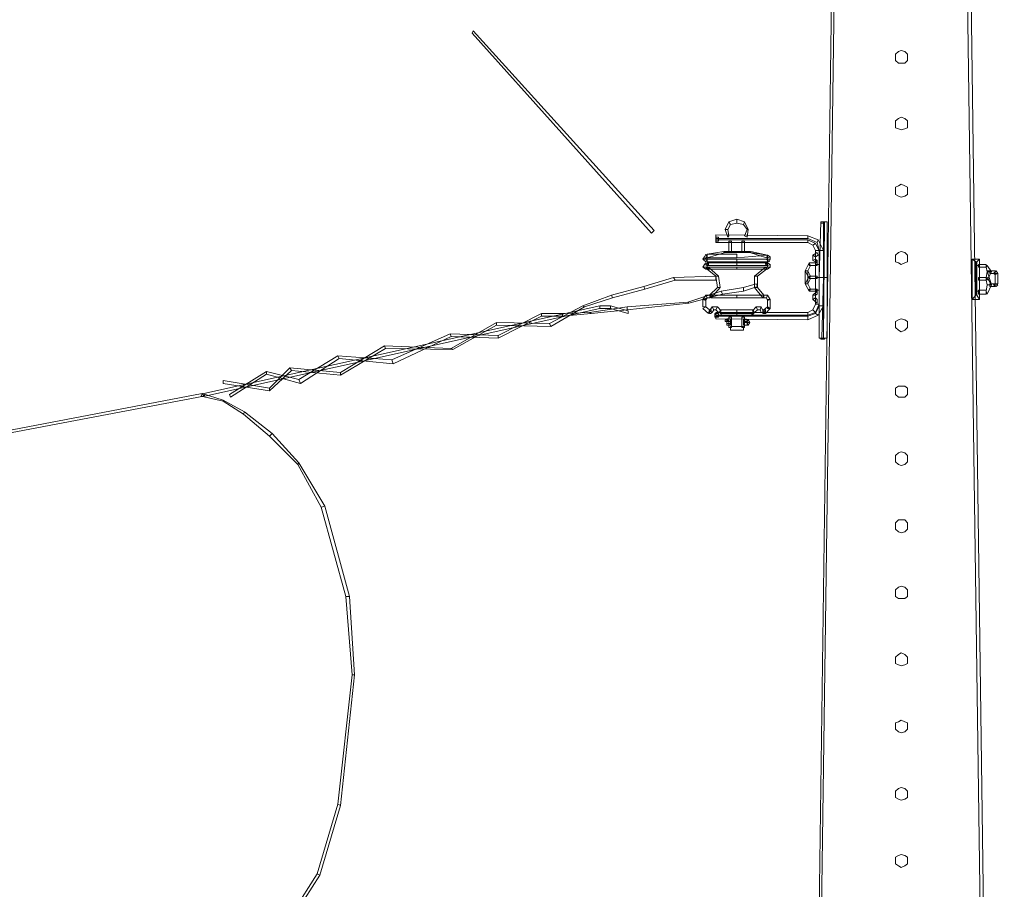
# Model space of a CAD drawing. Header units: metres. Extents: x -81 to 1042, y -541 to 334.
# Tile 47 of 130: x 321.34 to 322.81, y 138.05 to 139.35. Entities that reach past the tile are written whole.
import ezdxf

# ---------------------------------------------------------------- set-up
doc = ezdxf.new("R2010")
doc.units = ezdxf.units.M
doc.layers.add('LAYER 1', color=7, linetype='Continuous', lineweight=20)

msp = doc.modelspace()

# ---------------------------------------------------------------- linework, layer by layer
for p, q in [((322.4285, 138.9018), (322.4269, 138.9018)), ((322.402, 138.8937), (322.402, 138.8962))]:
    msp.add_line(p, q)
at = {"layer": 'LAYER 1', "color": 7}
for p, q in [((322.5635, 140.1495), (322.5313, 137.7754)), ((322.5346, 137.7754), (322.5675, 140.1495)), ((322.7451, 140.1495), (322.8069, 135.7644)), ((322.8109, 135.7644), (322.7507, 140.1495)), ((322.0179, 139.3332), (322.0163, 139.33)), ((322.0163, 139.33), (322.2839, 139.0311)), ((322.2879, 139.0352), (322.0179, 139.3332)), ((322.6527, 139.3027), (322.6486, 139.2987)), ((322.6486, 139.2987), (322.6486, 139.289)), ((322.6567, 139.3043), (322.6527, 139.3027)), ((322.6623, 139.3027), (322.6567, 139.3043)), ((322.6663, 139.2987), (322.6623, 139.3027)), ((322.6663, 139.2947), (322.6663, 139.2987)), ((322.6663, 139.289), (322.6663, 139.2947)), ((322.6486, 139.289), (322.6527, 139.285)), ((322.6527, 139.285), (322.6623, 139.285)), ((322.6623, 139.285), (322.6663, 139.289)), ((322.6527, 139.2023), (322.6486, 139.1991)), ((322.6486, 139.1991), (322.6486, 139.1886)), ((322.6567, 139.2047), (322.6527, 139.2023)), ((322.6623, 139.2023), (322.6567, 139.2047)), ((322.6663, 139.1991), (322.6623, 139.2023)), ((322.6663, 139.195), (322.6663, 139.1991)), ((322.6663, 139.1886), (322.6663, 139.195)), ((322.6486, 139.1886), (322.6527, 139.187)), ((322.6527, 139.187), (322.6567, 139.1854)), ((322.6567, 139.1854), (322.6623, 139.187)), ((322.6623, 139.187), (322.6663, 139.1886)), ((322.6567, 139.1042), (322.6527, 139.1018)), ((322.6623, 139.1018), (322.6567, 139.1042)), ((322.6527, 139.1018), (322.6486, 139.1002)), ((322.6486, 139.1002), (322.6486, 139.089)), ((322.6486, 139.089), (322.6527, 139.0866)), ((322.6663, 139.1002), (322.6623, 139.1018)), ((322.6623, 139.0866), (322.6663, 139.089)), ((322.6663, 139.0946), (322.6663, 139.1002)), ((322.6663, 139.089), (322.6663, 139.0946)), ((322.6527, 139.0866), (322.6567, 139.085)), ((322.6567, 139.085), (322.6623, 139.0866)), ((322.394, 139.0368), (322.3996, 139.048)), ((322.402, 139.044), (322.398, 139.0368)), ((322.3996, 139.048), (322.4116, 139.052)), ((322.3996, 139.048), (322.402, 139.044)), ((322.402, 139.044), (322.3996, 139.048)), ((322.4116, 139.0464), (322.402, 139.044)), ((322.4116, 139.052), (322.4116, 139.0464)), ((322.4116, 139.0464), (322.4116, 139.052)), ((322.4116, 139.052), (322.4229, 139.048)), ((322.4213, 139.044), (322.4116, 139.0464)), ((322.4229, 139.048), (322.4213, 139.044)), ((322.4213, 139.044), (322.4229, 139.048)), ((322.4269, 139.0368), (322.4213, 139.044)), ((322.4229, 139.048), (322.4285, 139.0368)), ((322.537, 139.048), (322.5346, 138.9653)), ((322.5426, 139.048), (322.537, 139.048)), ((322.537, 139.048), (322.537, 139.0464)), ((322.541, 139.048), (322.537, 139.048)), ((322.537, 139.0464), (322.5426, 139.0464)), ((322.5426, 139.048), (322.541, 138.8745)), ((322.5426, 139.048), (322.541, 138.9653)), ((322.541, 138.9653), (322.541, 139.048)), ((322.5466, 139.048), (322.5426, 139.048)), ((322.5426, 139.0464), (322.5426, 139.048)), ((322.5466, 139.048), (322.5426, 139.048)), ((322.5466, 138.8745), (322.5466, 139.048)), ((322.5466, 138.9653), (322.5466, 139.048)), ((322.2839, 139.0311), (322.2879, 139.0352)), ((322.394, 139.0368), (322.398, 139.0368)), ((322.398, 139.0255), (322.394, 139.0368)), ((322.398, 139.0368), (322.394, 139.0368)), ((322.398, 139.0368), (322.3996, 139.0271)), ((322.4229, 139.0271), (322.4269, 139.0368)), ((322.4285, 139.0368), (322.4269, 139.0368)), ((322.4269, 139.0368), (322.4285, 139.0368)), ((322.4285, 139.0368), (322.4269, 139.0255)), ((322.5177, 139.0271), (322.3803, 139.0287)), ((322.3803, 139.0287), (322.3803, 139.0231)), ((322.3843, 139.0255), (322.3803, 139.0255)), ((322.3803, 139.0255), (322.3803, 139.0191)), ((322.3803, 139.0231), (322.5177, 139.0231)), ((322.5177, 139.0215), (322.3803, 139.0215)), ((322.3803, 139.0215), (322.3803, 139.0175)), ((322.3803, 139.0191), (322.3843, 139.0191)), ((322.3803, 139.0175), (322.5177, 139.0175)), ((322.3843, 139.0191), (322.3843, 139.0255)), ((322.3996, 139.0271), (322.398, 139.0255)), ((322.4036, 139.0191), (322.3996, 139.0191)), ((322.3996, 139.0191), (322.3996, 139.0022)), ((322.4036, 139.0022), (322.4036, 139.0191)), ((322.4229, 139.0191), (322.4189, 139.0191)), ((322.4189, 139.0191), (322.4189, 139.0022)), ((322.4269, 139.0255), (322.4229, 139.0271)), ((322.4229, 139.0022), (322.4229, 139.0191)), ((322.5177, 139.0231), (322.5177, 139.0271)), ((322.5177, 139.0271), (322.5329, 139.0215)), ((322.5177, 139.0231), (322.5177, 139.0271)), ((322.5313, 139.0175), (322.5177, 139.0231)), ((322.5177, 139.0175), (322.5177, 139.0215)), ((322.5177, 139.0215), (322.5289, 139.0159)), ((322.5177, 139.0175), (322.5177, 139.0215)), ((322.5249, 139.0135), (322.5177, 139.0175)), ((322.5289, 139.0159), (322.5249, 139.0135)), ((322.5249, 139.0135), (322.5289, 139.0159)), ((322.5289, 139.0159), (322.5346, 139.0054)), ((322.5329, 139.0215), (322.5313, 139.0175)), ((322.5313, 139.0175), (322.5329, 139.0215)), ((322.5346, 139.0054), (322.5313, 139.0175)), ((322.5329, 139.0215), (322.541, 139.0054)), ((322.3634, 138.9958), (322.365, 138.9998)), ((322.365, 138.9998), (322.3674, 138.9942)), ((322.3923, 139.0038), (322.3674, 138.9998)), ((322.3674, 138.9942), (322.394, 139.0022)), ((322.3674, 138.9998), (322.3674, 138.9942)), ((322.4116, 138.9998), (322.3674, 138.9998)), ((322.3674, 138.9998), (322.3674, 138.9942)), ((322.394, 139.0022), (322.3923, 139.0038)), ((322.4116, 139.0038), (322.3923, 139.0038)), ((322.3923, 139.0038), (322.3923, 139.0022)), ((322.3923, 139.0022), (322.4116, 139.0022)), ((322.3996, 139.0022), (322.4036, 139.0022)), ((322.4309, 139.0038), (322.4116, 139.0038)), ((322.4116, 139.0038), (322.4116, 139.0022)), ((322.4116, 139.0022), (322.4116, 139.0038)), ((322.4116, 139.0022), (322.4309, 139.0022)), ((322.4116, 138.9942), (322.4116, 138.9998)), ((322.4189, 139.0022), (322.4229, 139.0022)), ((322.4325, 139.0038), (322.4309, 139.0022)), ((322.4309, 139.0022), (322.4309, 139.0038)), ((322.4309, 139.0022), (322.4558, 138.9942)), ((322.4574, 138.9982), (322.4325, 139.0038)), ((322.5289, 139.0054), (322.5249, 139.0135)), ((322.5249, 138.9982), (322.5313, 139.0022)), ((322.5346, 139.0054), (322.5289, 139.0054)), ((322.5346, 139.0054), (322.5289, 139.0054)), ((322.5289, 139.0054), (322.5289, 138.9653)), ((322.5313, 139.0022), (322.5329, 138.9982)), ((322.541, 139.0054), (322.5346, 139.0054)), ((322.5346, 138.9653), (322.5346, 139.0054)), ((322.541, 139.0054), (322.5346, 139.0054)), ((322.5346, 139.0054), (322.5346, 138.9653)), ((322.541, 138.9653), (322.541, 139.0054)), ((322.6527, 139.0022), (322.6486, 138.9982)), ((322.6567, 139.0038), (322.6527, 139.0022)), ((322.6623, 139.0022), (322.6567, 139.0038)), ((322.6663, 138.9982), (322.6623, 139.0022)), ((322.361, 138.9926), (322.3634, 138.9958)), ((322.361, 138.9926), (322.3674, 138.9926)), ((322.365, 138.9886), (322.361, 138.9926)), ((322.3674, 138.9926), (322.361, 138.9926)), ((322.3634, 138.9958), (322.3674, 138.9942)), ((322.3674, 138.9942), (322.3634, 138.9958)), ((322.3634, 138.9845), (322.365, 138.9869)), ((322.3674, 138.9926), (322.365, 138.9886)), ((322.365, 138.9869), (322.3674, 138.9829)), ((322.3674, 138.9942), (322.4116, 138.9942)), ((322.3674, 138.9942), (322.3674, 138.9926)), ((322.4116, 138.9926), (322.3674, 138.9926)), ((322.3674, 138.9926), (322.3674, 138.9886)), ((322.3674, 138.9886), (322.4116, 138.9886)), ((322.369, 138.9845), (322.3674, 138.9886)), ((322.3674, 138.9886), (322.369, 138.9886)), ((322.3674, 138.9829), (322.3674, 138.9886)), ((322.3674, 138.9886), (322.369, 138.9845)), ((322.4116, 138.9869), (322.3674, 138.9869)), ((322.3674, 138.9869), (322.3674, 138.9829)), ((322.369, 138.9886), (322.369, 138.9845)), ((322.4116, 138.9886), (322.4116, 138.9926)), ((322.4574, 138.9926), (322.4116, 138.9926)), ((322.4116, 138.9926), (322.4116, 138.9886)), ((322.4116, 138.9886), (322.4574, 138.9886)), ((322.4116, 138.9829), (322.4116, 138.9869)), ((322.4574, 138.9869), (322.4116, 138.9869)), ((322.4116, 138.9869), (322.4116, 138.9829)), ((322.4542, 138.9886), (322.4574, 138.9886)), ((322.4542, 138.9845), (322.4542, 138.9886)), ((322.4574, 138.9869), (322.4542, 138.9845)), ((322.4558, 138.9942), (322.4574, 138.9982)), ((322.4558, 138.9942), (322.4574, 138.9982)), ((322.4574, 138.9942), (322.4558, 138.9942)), ((322.4598, 138.9886), (322.4558, 138.9926)), ((322.4558, 138.9926), (322.4614, 138.9926)), ((322.4558, 138.9829), (322.4574, 138.9869)), ((322.4574, 138.9982), (322.4614, 138.9958)), ((322.4614, 138.9958), (322.4574, 138.9942)), ((322.4574, 138.9942), (322.4614, 138.9958)), ((322.4574, 138.9926), (322.4574, 138.9942)), ((322.4574, 138.9886), (322.4574, 138.9926)), ((322.4614, 138.9926), (322.4574, 138.9926)), ((322.4574, 138.9886), (322.4574, 138.9869)), ((322.4574, 138.9829), (322.4574, 138.9869)), ((322.4574, 138.9869), (322.4614, 138.9845)), ((322.4614, 138.9926), (322.4598, 138.9886)), ((322.4614, 138.9958), (322.4614, 138.9926)), ((322.5137, 138.9749), (322.5193, 138.9869)), ((322.5313, 138.9869), (322.5193, 138.9869)), ((322.5193, 138.9869), (322.5193, 138.9829)), ((322.5193, 138.9869), (322.5217, 138.9829)), ((322.5249, 138.9982), (322.5289, 138.9958)), ((322.5249, 138.9902), (322.5249, 138.9982)), ((322.5289, 138.9958), (322.5249, 138.9982)), ((322.5249, 138.9902), (322.5289, 138.9926)), ((322.5289, 138.9926), (322.5249, 138.9902)), ((322.5313, 138.9869), (322.5249, 138.9902)), ((322.5329, 138.9982), (322.5289, 138.9958)), ((322.5289, 138.9958), (322.5289, 138.9926)), ((322.5289, 138.9926), (322.5313, 138.9902)), ((322.5313, 138.9902), (322.5313, 138.9869)), ((322.5313, 138.9829), (322.5313, 138.9869)), ((322.6486, 138.9982), (322.6486, 138.9886)), ((322.6486, 138.9886), (322.6527, 138.9869)), ((322.6527, 138.9869), (322.6567, 138.9845)), ((322.6567, 138.9845), (322.6623, 138.9869)), ((322.6623, 138.9869), (322.6663, 138.9886)), ((322.6663, 138.9942), (322.6663, 138.9982)), ((322.6663, 138.9886), (322.6663, 138.9942)), ((322.7684, 138.9886), (322.7627, 138.9926)), ((322.7627, 138.9926), (322.7627, 138.9323)), ((322.774, 138.9926), (322.7627, 138.9926)), ((322.7627, 138.9926), (322.7684, 138.9886)), ((322.7684, 138.9387), (322.7684, 138.9886)), ((322.7684, 138.9886), (322.77, 138.9886)), ((322.774, 138.9926), (322.77, 138.9886)), ((322.77, 138.9886), (322.774, 138.9926)), ((322.77, 138.9886), (322.77, 138.9387)), ((322.774, 138.9323), (322.774, 138.9926)), ((322.361, 138.9805), (322.3634, 138.9845)), ((322.361, 138.9805), (322.3674, 138.9805)), ((322.365, 138.9773), (322.361, 138.9805)), ((322.3674, 138.9805), (322.361, 138.9805)), ((322.3634, 138.9845), (322.3674, 138.9829)), ((322.3674, 138.9829), (322.3634, 138.9845)), ((322.3674, 138.9805), (322.365, 138.9773)), ((322.365, 138.9773), (322.3674, 138.9805)), ((322.369, 138.9773), (322.365, 138.9773)), ((322.369, 138.9845), (322.3674, 138.9829)), ((322.3674, 138.9829), (322.4116, 138.9829)), ((322.3674, 138.9829), (322.3674, 138.9805)), ((322.3674, 138.9805), (322.369, 138.9805)), ((322.3674, 138.9773), (322.369, 138.9805)), ((322.3803, 138.9669), (322.3674, 138.9773)), ((322.4116, 138.9805), (322.369, 138.9805)), ((322.369, 138.9805), (322.369, 138.9773)), ((322.369, 138.9805), (322.369, 138.9773)), ((322.369, 138.9805), (322.3843, 138.9669)), ((322.369, 138.9773), (322.4116, 138.9773)), ((322.4116, 138.9829), (322.4574, 138.9829)), ((322.4116, 138.9773), (322.4116, 138.9805)), ((322.4558, 138.9805), (322.4116, 138.9805)), ((322.4116, 138.9805), (322.4116, 138.9773)), ((322.4116, 138.9773), (322.4558, 138.9773)), ((322.4381, 138.9669), (322.4542, 138.9805)), ((322.4558, 138.9773), (322.4422, 138.9669)), ((322.4542, 138.9805), (322.4558, 138.9773)), ((322.4574, 138.9829), (322.4558, 138.9829)), ((322.4558, 138.9773), (322.4558, 138.9805)), ((322.4574, 138.9773), (322.4558, 138.9805)), ((322.4558, 138.9805), (322.4614, 138.9805)), ((322.4558, 138.9773), (322.4558, 138.9805)), ((322.4558, 138.9805), (322.4574, 138.9773)), ((322.4574, 138.9773), (322.4558, 138.9773)), ((322.4614, 138.9845), (322.4574, 138.9829)), ((322.4574, 138.9829), (322.4614, 138.9845)), ((322.4574, 138.9805), (322.4574, 138.9829)), ((322.4614, 138.9805), (322.4574, 138.9805)), ((322.4614, 138.9805), (322.4574, 138.9773)), ((322.4614, 138.9845), (322.4614, 138.9805)), ((322.5177, 138.9749), (322.5137, 138.9749)), ((322.5137, 138.9749), (322.5137, 138.9556)), ((322.5137, 138.9749), (322.5177, 138.9749)), ((322.5193, 138.9636), (322.5137, 138.9749)), ((322.5177, 138.9749), (322.5137, 138.9749)), ((322.5217, 138.9829), (322.5177, 138.9749)), ((322.5177, 138.9556), (322.5177, 138.9749)), ((322.5177, 138.9749), (322.5217, 138.9669)), ((322.5193, 138.9829), (322.5313, 138.9829)), ((322.5346, 138.9845), (322.5289, 138.9845)), ((322.5289, 138.9845), (322.5289, 138.946)), ((322.5346, 138.9845), (322.5289, 138.9845)), ((322.5289, 138.9845), (322.5289, 138.946)), ((322.5346, 138.946), (322.5346, 138.9845)), ((322.5346, 138.946), (322.5346, 138.9845)), ((322.774, 138.9829), (322.77, 138.9829)), ((322.77, 138.9829), (322.77, 138.9444)), ((322.7836, 138.9845), (322.7724, 138.9845)), ((322.7724, 138.9845), (322.7724, 138.9805)), ((322.7724, 138.9805), (322.7836, 138.9805)), ((322.774, 138.9444), (322.774, 138.9829)), ((322.7836, 138.9805), (322.7836, 138.9845)), ((322.7836, 138.9805), (322.7852, 138.9829)), ((322.7852, 138.9733), (322.7836, 138.9805)), ((322.7836, 138.9653), (322.7852, 138.9733)), ((322.7852, 138.9829), (322.7917, 138.9733)), ((322.7917, 138.9733), (322.7852, 138.9733)), ((322.7852, 138.9733), (322.7917, 138.9733)), ((322.7917, 138.9733), (322.7852, 138.9612)), ((322.7973, 138.9749), (322.7892, 138.9749)), ((322.7892, 138.9749), (322.7892, 138.9709)), ((322.7892, 138.9709), (322.7973, 138.9709)), ((322.7989, 138.9749), (322.7949, 138.9709)), ((322.7949, 138.9709), (322.7973, 138.9693)), ((322.7973, 138.9709), (322.7973, 138.9749)), ((322.8013, 138.9709), (322.7973, 138.9709)), ((322.7973, 138.9709), (322.7973, 138.9556)), ((322.7973, 138.9693), (322.8013, 138.9709)), ((322.8013, 138.9709), (322.7989, 138.9749)), ((322.8013, 138.9556), (322.8013, 138.9709)), ((322.3168, 138.9653), (322.2726, 138.9516)), ((322.2742, 138.9476), (322.3192, 138.9612)), ((322.3803, 138.9669), (322.3168, 138.9653)), ((322.3192, 138.9612), (322.3168, 138.9653)), ((322.3168, 138.9653), (322.3192, 138.9612)), ((322.3192, 138.9612), (322.3803, 138.9612)), ((322.3803, 138.9612), (322.3803, 138.9669)), ((322.3843, 138.9669), (322.3803, 138.9669)), ((322.3827, 138.95), (322.3803, 138.9669)), ((322.3803, 138.9669), (322.3843, 138.9669)), ((322.3843, 138.9669), (322.3867, 138.95)), ((322.4406, 138.9556), (322.4213, 138.95)), ((322.4422, 138.9669), (322.4381, 138.9669)), ((322.4381, 138.9669), (322.4381, 138.95)), ((322.4422, 138.9669), (322.4381, 138.9669)), ((322.4422, 138.9516), (322.4406, 138.9556)), ((322.4422, 138.95), (322.4422, 138.9669)), ((322.5137, 138.9556), (322.5193, 138.9669)), ((322.5137, 138.9556), (322.5177, 138.9556)), ((322.5137, 138.9556), (322.5177, 138.9556)), ((322.5193, 138.9444), (322.5137, 138.9556)), ((322.5177, 138.9556), (322.5137, 138.9556)), ((322.5217, 138.9636), (322.5177, 138.9556)), ((322.5177, 138.9556), (322.5217, 138.9476)), ((322.5313, 138.9669), (322.5193, 138.9669)), ((322.5193, 138.9669), (322.5193, 138.9636)), ((322.5193, 138.9669), (322.5217, 138.9636)), ((322.5217, 138.9669), (322.5193, 138.9636)), ((322.5193, 138.9636), (322.5313, 138.9636)), ((322.5289, 138.9653), (322.5346, 138.9653)), ((322.5346, 138.9653), (322.5289, 138.9653)), ((322.5289, 138.9653), (322.5289, 138.9251)), ((322.5313, 138.9636), (322.5313, 138.9669)), ((322.5346, 138.9653), (322.541, 138.9653)), ((322.541, 138.9653), (322.5346, 138.9653)), ((322.5346, 138.9653), (322.5346, 138.8745)), ((322.5346, 138.9653), (322.541, 138.9653)), ((322.5346, 138.9251), (322.5346, 138.9653)), ((322.541, 138.9653), (322.5346, 138.9653)), ((322.5346, 138.9653), (322.5346, 138.9227)), ((322.5386, 138.8745), (322.541, 138.9653)), ((322.5466, 138.9653), (322.541, 138.9653)), ((322.541, 138.9653), (322.541, 138.8745)), ((322.541, 138.9653), (322.5466, 138.9653)), ((322.541, 138.9227), (322.541, 138.9653)), ((322.5466, 138.8745), (322.5466, 138.9653)), ((322.7836, 138.9653), (322.7724, 138.9653)), ((322.7724, 138.9653), (322.7724, 138.9612)), ((322.7724, 138.9612), (322.7836, 138.9612)), ((322.7836, 138.9612), (322.7836, 138.9653)), ((322.7836, 138.9612), (322.7852, 138.9653)), ((322.7852, 138.9612), (322.7836, 138.9653)), ((322.7852, 138.954), (322.7836, 138.9612)), ((322.7852, 138.9653), (322.7917, 138.954)), ((322.7973, 138.9556), (322.7892, 138.9556)), ((322.7892, 138.9556), (322.7892, 138.9516)), ((322.7973, 138.9556), (322.7949, 138.954)), ((322.7973, 138.9556), (322.8013, 138.9556)), ((322.7973, 138.9516), (322.7973, 138.9556)), ((322.8013, 138.954), (322.7973, 138.9556)), ((322.2726, 138.9516), (322.2244, 138.9387)), ((322.226, 138.9347), (322.2742, 138.9476)), ((322.2742, 138.9476), (322.2726, 138.9516)), ((322.2726, 138.9516), (322.2742, 138.9476)), ((322.3883, 138.9444), (322.3385, 138.9283)), ((322.3707, 138.9387), (322.3827, 138.95)), ((322.3867, 138.95), (322.3731, 138.9347)), ((322.3867, 138.95), (322.3827, 138.95)), ((322.3827, 138.95), (322.3867, 138.95)), ((322.4213, 138.95), (322.3883, 138.9444)), ((322.3899, 138.9403), (322.3883, 138.9444)), ((322.3883, 138.9444), (322.3899, 138.9403)), ((322.3899, 138.9403), (322.4213, 138.9444)), ((322.4213, 138.9444), (322.4422, 138.9516)), ((322.4213, 138.9444), (322.4213, 138.95)), ((322.4213, 138.95), (322.4213, 138.9444)), ((322.4381, 138.95), (322.4422, 138.95)), ((322.4502, 138.9347), (322.4381, 138.95)), ((322.4381, 138.95), (322.4422, 138.95)), ((322.4422, 138.95), (322.4518, 138.9387)), ((322.5313, 138.9476), (322.5193, 138.9476)), ((322.5193, 138.9476), (322.5193, 138.9444)), ((322.5217, 138.9476), (322.5193, 138.9444)), ((322.5193, 138.9444), (322.5313, 138.9444)), ((322.5249, 138.9387), (322.5313, 138.9444)), ((322.5289, 138.946), (322.5346, 138.946)), ((322.5289, 138.946), (322.5346, 138.946)), ((322.5313, 138.9444), (322.5313, 138.9476)), ((322.5313, 138.9444), (322.5313, 138.9403)), ((322.77, 138.9444), (322.774, 138.9444)), ((322.7836, 138.946), (322.7724, 138.946)), ((322.7724, 138.946), (322.7724, 138.9403)), ((322.7836, 138.9444), (322.7852, 138.954)), ((322.7836, 138.9403), (322.7836, 138.946)), ((322.7852, 138.9403), (322.7836, 138.9444)), ((322.7917, 138.954), (322.7852, 138.954)), ((322.7852, 138.954), (322.7917, 138.954)), ((322.7917, 138.954), (322.7852, 138.9403)), ((322.7892, 138.9516), (322.7973, 138.9516)), ((322.7949, 138.954), (322.7989, 138.9516)), ((322.7989, 138.9516), (322.8013, 138.954)), ((322.2244, 138.9387), (322.1818, 138.9227)), ((322.1843, 138.9211), (322.226, 138.9347)), ((322.226, 138.9347), (322.2244, 138.9387)), ((322.2244, 138.9387), (322.226, 138.9347)), ((322.3385, 138.9283), (322.2477, 138.9211)), ((322.2477, 138.917), (322.3401, 138.9267)), ((322.3401, 138.9267), (322.3385, 138.9283)), ((322.3385, 138.9283), (322.3401, 138.9267)), ((322.3401, 138.9267), (322.3899, 138.9403)), ((322.361, 138.9323), (322.365, 138.9387)), ((322.365, 138.9307), (322.361, 138.9323)), ((322.365, 138.9323), (322.361, 138.9323)), ((322.361, 138.9323), (322.361, 138.9211)), ((322.365, 138.9387), (322.3674, 138.9347)), ((322.3674, 138.9347), (322.365, 138.9387)), ((322.365, 138.9387), (322.3731, 138.9387)), ((322.3674, 138.9347), (322.365, 138.9307)), ((322.365, 138.9211), (322.365, 138.9323)), ((322.3707, 138.9347), (322.3674, 138.9347)), ((322.3731, 138.9347), (322.3707, 138.9387)), ((322.3731, 138.9387), (322.3707, 138.9347)), ((322.4116, 138.9387), (322.3731, 138.9387)), ((322.3731, 138.9387), (322.3731, 138.9347)), ((322.3731, 138.9347), (322.4116, 138.9347)), ((322.4518, 138.9387), (322.4116, 138.9387)), ((322.4116, 138.9387), (322.4116, 138.9347)), ((322.4116, 138.9347), (322.4116, 138.9387)), ((322.4116, 138.9347), (322.4518, 138.9347)), ((322.4518, 138.9387), (322.4502, 138.9347)), ((322.4518, 138.9347), (322.4518, 138.9387)), ((322.4518, 138.9347), (322.4518, 138.9387)), ((322.4518, 138.9387), (322.4574, 138.9387)), ((322.4558, 138.9347), (322.4518, 138.9347)), ((322.4574, 138.9387), (322.4558, 138.9347)), ((322.4558, 138.9347), (322.4574, 138.9387)), ((322.4574, 138.9307), (322.4558, 138.9347)), ((322.4574, 138.9387), (322.4614, 138.9323)), ((322.4614, 138.9323), (322.4574, 138.9307)), ((322.4614, 138.9323), (322.4574, 138.9323)), ((322.4574, 138.9323), (322.4574, 138.9187)), ((322.4614, 138.9187), (322.4614, 138.9323)), ((322.5249, 138.9387), (322.5289, 138.9387)), ((322.5249, 138.9323), (322.5249, 138.9387)), ((322.5289, 138.9387), (322.5249, 138.9387)), ((322.5249, 138.9323), (322.5289, 138.9347)), ((322.5289, 138.9347), (322.5249, 138.9323)), ((322.5313, 138.9267), (322.5249, 138.9323)), ((322.5313, 138.9403), (322.5289, 138.9387)), ((322.5289, 138.9387), (322.5289, 138.9347)), ((322.5289, 138.9347), (322.5313, 138.9323)), ((322.5313, 138.9323), (322.5313, 138.9267)), ((322.7684, 138.9387), (322.7627, 138.9323)), ((322.7627, 138.9323), (322.7684, 138.9387)), ((322.7627, 138.9323), (322.774, 138.9323)), ((322.77, 138.9387), (322.7684, 138.9387)), ((322.77, 138.9387), (322.774, 138.9323)), ((322.774, 138.9323), (322.77, 138.9387)), ((322.7724, 138.9403), (322.7836, 138.9403)), ((322.2068, 138.9227), (321.6154, 138.7917)), ((321.617, 138.7877), (322.2068, 138.9187)), ((322.12, 138.9114), (322.0549, 138.8785)), ((322.12, 138.9074), (322.12, 138.9114)), ((322.1513, 138.9114), (322.12, 138.9114)), ((322.12, 138.9114), (322.12, 138.9074)), ((322.1818, 138.9227), (322.132, 138.8962)), ((322.1336, 138.8921), (322.1843, 138.9211)), ((322.1915, 138.913), (322.1513, 138.9114)), ((322.1513, 138.9074), (322.1513, 138.9114)), ((322.1513, 138.9114), (322.1513, 138.9074)), ((322.1513, 138.9074), (322.1939, 138.9114)), ((322.1843, 138.9211), (322.1818, 138.9227)), ((322.1818, 138.9227), (322.1843, 138.9211)), ((322.2477, 138.9211), (322.1915, 138.913)), ((322.1939, 138.9114), (322.1915, 138.913)), ((322.1915, 138.913), (322.1939, 138.9114)), ((322.1939, 138.9114), (322.2477, 138.917)), ((322.2068, 138.9187), (322.2068, 138.9227)), ((322.2228, 138.9227), (322.2068, 138.9227)), ((322.2068, 138.9227), (322.2068, 138.9187)), ((322.2068, 138.9187), (322.2228, 138.9187)), ((322.2228, 138.9187), (322.2228, 138.9227)), ((322.2228, 138.9227), (322.2228, 138.9187)), ((322.2493, 138.9154), (322.2228, 138.9227)), ((322.2228, 138.9187), (322.2493, 138.9114)), ((322.2477, 138.917), (322.2477, 138.9211)), ((322.2477, 138.9211), (322.2477, 138.917)), ((322.2493, 138.9114), (322.2493, 138.9154)), ((322.361, 138.9211), (322.365, 138.9211)), ((322.361, 138.9187), (322.365, 138.9211)), ((322.369, 138.9114), (322.361, 138.9187)), ((322.365, 138.9211), (322.3707, 138.917)), ((322.3707, 138.917), (322.369, 138.9114)), ((322.3707, 138.9154), (322.3747, 138.9211)), ((322.3731, 138.917), (322.3707, 138.917)), ((322.3707, 138.917), (322.3707, 138.9114)), ((322.3747, 138.913), (322.3707, 138.9154)), ((322.3707, 138.9114), (322.3731, 138.9114)), ((322.3731, 138.9114), (322.3731, 138.917)), ((322.3747, 138.9211), (322.3771, 138.917)), ((322.3771, 138.917), (322.3747, 138.9211)), ((322.3747, 138.9211), (322.3827, 138.9211)), ((322.3771, 138.917), (322.3747, 138.913)), ((322.3803, 138.917), (322.3771, 138.917)), ((322.3843, 138.9114), (322.3787, 138.9114)), ((322.3787, 138.9114), (322.3787, 138.9058)), ((322.3827, 138.9211), (322.3803, 138.917)), ((322.3803, 138.917), (322.3827, 138.9211)), ((322.3843, 138.913), (322.3803, 138.917)), ((322.5177, 138.913), (322.3803, 138.913)), ((322.3803, 138.913), (322.3803, 138.909)), ((322.3827, 138.9211), (322.3883, 138.9154)), ((322.3883, 138.9154), (322.3843, 138.913)), ((322.3843, 138.9058), (322.3843, 138.9114)), ((322.4116, 138.917), (322.3867, 138.917)), ((322.3867, 138.917), (322.3867, 138.9114)), ((322.3867, 138.9114), (322.4116, 138.9114)), ((322.4116, 138.913), (322.3883, 138.913)), ((322.3883, 138.913), (322.3883, 138.909)), ((322.4365, 138.917), (322.4116, 138.917)), ((322.4116, 138.917), (322.4116, 138.9114)), ((322.4116, 138.9114), (322.4116, 138.917)), ((322.4349, 138.913), (322.4116, 138.913)), ((322.4116, 138.913), (322.4116, 138.909)), ((322.4116, 138.909), (322.4116, 138.913)), ((322.4116, 138.9114), (322.4365, 138.9114)), ((322.4349, 138.909), (322.4325, 138.913)), ((322.4325, 138.913), (322.4349, 138.913)), ((322.4349, 138.9154), (322.4406, 138.9211)), ((322.4381, 138.913), (322.4349, 138.9154)), ((322.4349, 138.909), (322.4349, 138.913)), ((322.4365, 138.9114), (322.4349, 138.913)), ((322.4349, 138.913), (322.4381, 138.913)), ((322.4349, 138.913), (322.4365, 138.9114)), ((322.4365, 138.9114), (322.4349, 138.909)), ((322.4365, 138.9114), (322.4365, 138.917)), ((322.4381, 138.913), (322.4365, 138.9114)), ((322.4422, 138.917), (322.4381, 138.913)), ((322.4406, 138.9211), (322.4422, 138.917)), ((322.4422, 138.917), (322.4406, 138.9211)), ((322.4406, 138.9211), (322.4478, 138.9211)), ((322.4462, 138.917), (322.4422, 138.917)), ((322.4478, 138.9211), (322.4462, 138.917)), ((322.4462, 138.917), (322.4478, 138.9211)), ((322.4478, 138.913), (322.4462, 138.917)), ((322.4478, 138.9211), (322.4518, 138.913)), ((322.4518, 138.913), (322.4478, 138.913)), ((322.4542, 138.917), (322.4502, 138.917)), ((322.4502, 138.917), (322.4502, 138.9114)), ((322.4502, 138.9114), (322.4542, 138.9114)), ((322.4518, 138.917), (322.4574, 138.9211)), ((322.4542, 138.9114), (322.4518, 138.917)), ((322.4614, 138.9187), (322.4542, 138.9114)), ((322.4542, 138.9114), (322.4542, 138.917)), ((322.4574, 138.9211), (322.4614, 138.9187)), ((322.4574, 138.9187), (322.4614, 138.9187)), ((322.5177, 138.913), (322.5249, 138.917)), ((322.5177, 138.909), (322.5177, 138.913)), ((322.5289, 138.913), (322.5177, 138.909)), ((322.5177, 138.909), (322.5177, 138.913)), ((322.5177, 138.9074), (322.5289, 138.9114)), ((322.5249, 138.917), (322.5289, 138.9251)), ((322.5289, 138.913), (322.5249, 138.917)), ((322.5249, 138.917), (322.5289, 138.913)), ((322.5289, 138.9251), (322.5346, 138.9251)), ((322.5346, 138.9251), (322.5289, 138.913)), ((322.5289, 138.9251), (322.5346, 138.9251)), ((322.5289, 138.9114), (322.5346, 138.9227)), ((322.5329, 138.909), (322.5289, 138.9114)), ((322.5289, 138.9114), (322.5329, 138.909)), ((322.541, 138.9227), (322.5329, 138.909)), ((322.5346, 138.9227), (322.541, 138.9227)), ((322.5346, 138.9227), (322.541, 138.9227)), ((322.0525, 138.8978), (321.985, 138.8592)), ((322.0525, 138.8937), (322.0525, 138.8978)), ((322.132, 138.8962), (322.0525, 138.8978)), ((322.0525, 138.8978), (322.0525, 138.8937)), ((322.0549, 138.8745), (322.12, 138.9074)), ((322.12, 138.9074), (322.1513, 138.9074)), ((322.3787, 138.9058), (322.3843, 138.9058)), ((322.3803, 138.909), (322.5177, 138.909)), ((322.5177, 138.9074), (322.3803, 138.9074)), ((322.3803, 138.9074), (322.3803, 138.9034)), ((322.3803, 138.9034), (322.5177, 138.9018)), ((322.3883, 138.909), (322.4116, 138.909)), ((322.398, 138.9018), (322.394, 138.9018)), ((322.394, 138.9018), (322.394, 138.8994)), ((322.394, 138.8994), (322.398, 138.8994)), ((322.402, 138.9034), (322.3964, 138.9034)), ((322.3964, 138.9034), (322.3964, 138.8994)), ((322.3964, 138.8994), (322.402, 138.8994)), ((322.402, 138.8994), (322.3964, 138.8994)), ((322.3964, 138.8994), (322.3964, 138.8962)), ((322.398, 138.8994), (322.398, 138.9018)), ((322.4036, 138.9058), (322.3996, 138.9058)), ((322.3996, 138.9058), (322.3996, 138.8905)), ((322.402, 138.8994), (322.402, 138.9034)), ((322.402, 138.8962), (322.402, 138.8994)), ((322.4036, 138.8905), (322.4036, 138.9058)), ((322.4116, 138.909), (322.4349, 138.909)), ((322.4229, 138.9058), (322.4189, 138.9058)), ((322.4189, 138.9058), (322.4189, 138.8905)), ((322.4269, 138.9018), (322.4213, 138.9034)), ((322.4213, 138.9034), (322.4213, 138.8994)), ((322.4269, 138.9018), (322.4213, 138.9018)), ((322.4213, 138.9018), (322.4213, 138.8978)), ((322.4213, 138.8994), (322.4269, 138.8994)), ((322.4213, 138.8978), (322.4269, 138.8978)), ((322.4269, 138.8978), (322.4213, 138.8978)), ((322.4213, 138.8978), (322.4213, 138.8937)), ((322.4229, 138.8905), (322.4229, 138.9058)), ((322.4269, 138.8978), (322.4269, 138.9018)), ((322.4269, 138.8994), (322.4269, 138.9018)), ((322.4269, 138.8994), (322.4285, 138.9018)), ((322.4269, 138.8978), (322.4269, 138.8994)), ((322.4269, 138.8937), (322.4269, 138.8978)), ((322.4309, 138.8978), (322.4269, 138.8978)), ((322.4285, 138.8937), (322.4269, 138.8978)), ((322.4269, 138.8978), (322.4309, 138.8978)), ((322.4269, 138.8937), (322.4269, 138.8978)), ((322.4269, 138.8978), (322.4285, 138.8937)), ((322.4285, 138.9018), (322.4309, 138.8978)), ((322.4309, 138.8978), (322.4285, 138.8937)), ((322.5329, 138.909), (322.5177, 138.9018)), ((322.5177, 138.9018), (322.5177, 138.9074)), ((322.5177, 138.9018), (322.5177, 138.9074)), ((322.6527, 138.9018), (322.6486, 138.8994)), ((322.6486, 138.8994), (322.6486, 138.8905)), ((322.6567, 138.9034), (322.6527, 138.9018)), ((322.6623, 138.9018), (322.6567, 138.9034)), ((322.6663, 138.8994), (322.6623, 138.9018)), ((322.6663, 138.8937), (322.6663, 138.8994)), ((321.9874, 138.8576), (322.0525, 138.8937)), ((322.0525, 138.8937), (322.1336, 138.8921)), ((322.1336, 138.8921), (322.132, 138.8962)), ((322.132, 138.8962), (322.1336, 138.8921)), ((322.3964, 138.8962), (322.402, 138.8962)), ((322.3996, 138.8905), (322.4036, 138.8905)), ((322.4213, 138.8921), (322.402, 138.8921)), ((322.402, 138.8921), (322.402, 138.8865)), ((322.402, 138.8865), (322.4213, 138.8865)), ((322.4189, 138.8905), (322.4229, 138.8905)), ((322.4213, 138.8937), (322.4269, 138.8937)), ((322.4213, 138.8865), (322.4213, 138.8921)), ((322.4285, 138.8937), (322.4269, 138.8937)), ((322.6486, 138.8905), (322.6527, 138.8865)), ((322.6527, 138.8865), (322.6567, 138.8841)), ((322.6567, 138.8841), (322.6623, 138.8865)), ((322.6623, 138.8865), (322.6663, 138.8905)), ((322.6663, 138.8905), (322.6663, 138.8937)), ((321.9834, 138.8809), (321.8966, 138.8423)), ((321.8982, 138.8359), (321.985, 138.8769)), ((321.985, 138.8769), (321.9834, 138.8809)), ((322.0549, 138.8785), (321.9834, 138.8809)), ((321.9834, 138.8809), (321.985, 138.8769)), ((321.985, 138.8769), (322.0549, 138.8745)), ((322.0549, 138.8745), (322.0549, 138.8785)), ((322.0549, 138.8785), (322.0549, 138.8745)), ((322.5346, 138.8745), (322.5386, 138.8745)), ((322.5426, 138.8745), (322.537, 138.8745)), ((322.537, 138.8745), (322.537, 138.8729)), ((322.537, 138.8729), (322.5426, 138.8729)), ((322.541, 138.8745), (322.5466, 138.8745)), ((322.541, 138.8745), (322.5466, 138.8745)), ((322.5426, 138.8729), (322.5426, 138.8745)), ((321.8854, 138.8632), (321.8195, 138.823)), ((321.8195, 138.819), (321.887, 138.8592)), ((321.887, 138.8592), (321.8854, 138.8632)), ((321.985, 138.8592), (321.8854, 138.8632)), ((321.8854, 138.8632), (321.887, 138.8592)), ((321.887, 138.8592), (321.9874, 138.8576)), ((321.9874, 138.8576), (321.985, 138.8592)), ((321.985, 138.8592), (321.9874, 138.8576)), ((321.8155, 138.848), (321.7576, 138.8126)), ((321.76, 138.807), (321.8179, 138.8439)), ((321.8179, 138.8439), (321.8155, 138.848)), ((321.8966, 138.8423), (321.8155, 138.848)), ((321.8155, 138.848), (321.8179, 138.8439)), ((321.8179, 138.8439), (321.8982, 138.8359)), ((321.8982, 138.8359), (321.8966, 138.8423)), ((321.8966, 138.8423), (321.8982, 138.8359)), ((321.7094, 138.8247), (321.654, 138.7901)), ((321.7094, 138.8206), (321.7094, 138.8247)), ((321.7576, 138.8126), (321.7094, 138.8247)), ((321.7094, 138.8247), (321.7094, 138.8206)), ((321.744, 138.8303), (321.7135, 138.7997)), ((321.7135, 138.7957), (321.7464, 138.8263)), ((321.7464, 138.8263), (321.744, 138.8303)), ((321.8195, 138.823), (321.744, 138.8303)), ((321.744, 138.8303), (321.7464, 138.8263)), ((321.7464, 138.8263), (321.8195, 138.819)), ((321.7135, 138.7997), (321.6444, 138.811)), ((321.6444, 138.811), (321.6444, 138.807)), ((321.6556, 138.7861), (321.7094, 138.8206)), ((321.7094, 138.8206), (321.76, 138.807)), ((321.76, 138.807), (321.7576, 138.8126)), ((321.7576, 138.8126), (321.76, 138.807)), ((321.8195, 138.819), (321.8195, 138.823)), ((321.8195, 138.823), (321.8195, 138.819)), ((321.6444, 138.807), (321.7135, 138.7957)), ((321.7135, 138.7957), (321.7135, 138.7997)), ((321.7135, 138.7997), (321.7135, 138.7957)), ((322.6527, 138.803), (322.6486, 138.7997)), ((322.6486, 138.7997), (322.6486, 138.7901)), ((322.6623, 138.803), (322.6527, 138.803)), ((322.6663, 138.7997), (322.6623, 138.803)), ((322.6663, 138.7941), (322.6663, 138.7997)), ((322.6663, 138.7901), (322.6663, 138.7941)), ((321.613, 138.7917), (321.2009, 138.713)), ((321.2009, 138.709), (321.6154, 138.7877)), ((321.613, 138.7917), (321.6114, 138.7877)), ((321.6114, 138.7877), (321.6444, 138.7805)), ((321.6154, 138.7877), (321.613, 138.7917)), ((321.6444, 138.7821), (321.613, 138.7917)), ((321.6154, 138.7917), (321.617, 138.7877)), ((321.6444, 138.7821), (321.6444, 138.7805)), ((321.6765, 138.7644), (321.6444, 138.7821)), ((321.6444, 138.7805), (321.6444, 138.7821)), ((321.6444, 138.7805), (321.6749, 138.7612)), ((321.654, 138.7901), (321.6556, 138.7861)), ((322.6486, 138.7901), (322.6527, 138.7861)), ((322.6527, 138.7861), (322.6623, 138.7861)), ((322.6623, 138.7861), (322.6663, 138.7901)), ((321.6765, 138.7644), (321.6749, 138.7612)), ((321.6749, 138.7612), (321.6765, 138.7644)), ((321.7175, 138.7323), (321.6765, 138.7644)), ((321.6749, 138.7612), (321.7135, 138.7282)), ((321.7175, 138.7323), (321.7135, 138.7282)), ((321.7135, 138.7282), (321.7175, 138.7323)), ((321.7135, 138.7282), (321.756, 138.6857)), ((321.7576, 138.6881), (321.7175, 138.7323)), ((322.6527, 138.7033), (322.6486, 138.6993)), ((322.6486, 138.6993), (322.6486, 138.6897)), ((322.6567, 138.7049), (322.6527, 138.7033)), ((322.6623, 138.7033), (322.6567, 138.7049)), ((322.6663, 138.6993), (322.6623, 138.7033)), ((322.6663, 138.6953), (322.6663, 138.6993)), ((322.6663, 138.6897), (322.6663, 138.6953)), ((321.7576, 138.6881), (321.756, 138.6857)), ((321.756, 138.6857), (321.7576, 138.6881)), ((321.756, 138.6857), (321.7906, 138.6222)), ((321.7962, 138.6238), (321.7576, 138.6881)), ((322.6486, 138.6897), (322.6527, 138.6857)), ((322.6527, 138.6857), (322.6567, 138.6841)), ((322.6567, 138.6841), (322.6623, 138.6857)), ((322.6623, 138.6857), (322.6663, 138.6897)), ((321.7962, 138.6238), (321.7906, 138.6222)), ((321.7906, 138.6222), (321.7962, 138.6238)), ((321.7906, 138.6222), (321.8275, 138.4888)), ((321.8332, 138.4888), (321.7962, 138.6238)), ((322.6527, 138.6029), (322.6486, 138.5989)), ((322.6623, 138.6029), (322.6527, 138.6029)), ((322.6663, 138.5989), (322.6623, 138.6029)), ((322.6486, 138.5989), (322.6486, 138.5893)), ((322.6486, 138.5893), (322.6527, 138.5852)), ((322.6623, 138.5852), (322.6663, 138.5893)), ((322.6663, 138.5933), (322.6663, 138.5989)), ((322.6663, 138.5893), (322.6663, 138.5933)), ((322.6527, 138.5852), (322.6567, 138.5836)), ((322.6567, 138.5836), (322.6623, 138.5852)), ((322.6527, 138.5025), (322.6486, 138.4985)), ((322.6567, 138.5041), (322.6527, 138.5025)), ((322.6623, 138.5025), (322.6567, 138.5041)), ((322.6663, 138.4985), (322.6623, 138.5025)), ((321.8332, 138.4888), (321.8275, 138.4888)), ((321.8275, 138.4888), (321.8372, 138.3715)), ((321.8275, 138.4888), (321.8332, 138.4888)), ((321.8404, 138.3715), (321.8332, 138.4888)), ((322.6486, 138.4985), (322.6486, 138.4888)), ((322.6486, 138.4888), (322.6527, 138.4856)), ((322.6527, 138.4856), (322.6623, 138.4856)), ((322.6623, 138.4856), (322.6663, 138.4888)), ((322.6663, 138.4952), (322.6663, 138.4985)), ((322.6663, 138.4888), (322.6663, 138.4952)), ((322.6527, 138.4021), (322.6486, 138.398)), ((322.6486, 138.398), (322.6486, 138.3884)), ((322.6567, 138.4045), (322.6527, 138.4021)), ((322.6623, 138.4021), (322.6567, 138.4045)), ((322.6663, 138.398), (322.6623, 138.4021)), ((322.6663, 138.3948), (322.6663, 138.398)), ((322.6486, 138.3884), (322.6527, 138.3868)), ((322.6527, 138.3868), (322.6567, 138.3852)), ((322.6567, 138.3852), (322.6623, 138.3868)), ((322.6623, 138.3868), (322.6663, 138.3884)), ((322.6663, 138.3884), (322.6663, 138.3948)), ((321.8372, 138.3715), (321.8155, 138.1787)), ((321.8195, 138.1763), (321.8404, 138.3715)), ((321.8404, 138.3715), (321.8372, 138.3715)), ((321.8372, 138.3715), (321.8404, 138.3715)), ((322.6527, 138.3016), (322.6486, 138.3)), ((322.6486, 138.3), (322.6486, 138.2904)), ((322.6567, 138.304), (322.6527, 138.3016)), ((322.6623, 138.3016), (322.6567, 138.304)), ((322.6663, 138.3), (322.6623, 138.3016)), ((322.6663, 138.2944), (322.6663, 138.3)), ((322.6663, 138.2904), (322.6663, 138.2944)), ((322.6486, 138.2904), (322.6527, 138.2864)), ((322.6527, 138.2864), (322.6567, 138.2848)), ((322.6567, 138.2848), (322.6623, 138.2864)), ((322.6623, 138.2864), (322.6663, 138.2904)), ((322.6527, 138.202), (322.6486, 138.198)), ((322.6486, 138.198), (322.6486, 138.1883)), ((322.6567, 138.2036), (322.6527, 138.202)), ((322.6623, 138.202), (322.6567, 138.2036)), ((322.6663, 138.198), (322.6623, 138.202)), ((322.6663, 138.194), (322.6663, 138.198)), ((322.6663, 138.1883), (322.6663, 138.194)), ((321.8155, 138.1787), (321.785, 138.0743)), ((321.789, 138.0726), (321.8195, 138.1763)), ((321.8195, 138.1763), (321.8155, 138.1787)), ((321.8155, 138.1787), (321.8195, 138.1763)), ((322.6486, 138.1883), (322.6527, 138.1859)), ((322.6527, 138.1859), (322.6567, 138.1843)), ((322.6567, 138.1843), (322.6623, 138.1859)), ((322.6623, 138.1859), (322.6663, 138.1883)), ((322.6567, 138.1032), (322.6527, 138.1016)), ((322.6623, 138.1016), (322.6567, 138.1032)), ((322.6527, 138.1016), (322.6486, 138.0992)), ((322.6486, 138.0992), (322.6486, 138.0895)), ((322.6486, 138.0895), (322.6527, 138.0863)), ((322.6663, 138.0992), (322.6623, 138.1016)), ((322.6623, 138.0863), (322.6663, 138.0895)), ((322.6663, 138.0935), (322.6663, 138.0992)), ((322.6663, 138.0895), (322.6663, 138.0935)), ((321.785, 138.0743), (321.7078, 137.9545)), ((321.789, 138.0726), (321.785, 138.0743)), ((321.785, 138.0743), (321.789, 138.0726)), ((322.6527, 138.0863), (322.6567, 138.0839)), ((322.6567, 138.0839), (322.6623, 138.0863)), ((321.7118, 137.9529), (321.789, 138.0726))]:
    msp.add_line(p, q, dxfattribs=at)
at = {"layer": 'LAYER 1'}
for p, q in [((322.365, 138.9998), (322.3674, 138.9942)), ((322.4116, 138.9998), (322.4116, 138.9942)), ((322.4309, 139.0022), (322.4325, 139.0038)), ((322.4574, 138.9982), (322.4309, 139.0022)), ((322.4574, 138.9982), (322.4309, 139.0022)), ((322.3674, 138.9942), (322.361, 138.9926)), ((322.3674, 138.9942), (322.361, 138.9926)), ((322.361, 138.9926), (322.3674, 138.9926)), ((322.361, 138.9926), (322.3674, 138.9926)), ((322.3634, 138.9958), (322.3674, 138.9942)), ((322.3674, 138.9942), (322.3634, 138.9958)), ((322.3674, 138.9926), (322.365, 138.9886)), ((322.365, 138.9869), (322.3674, 138.9829)), ((322.369, 138.9845), (322.3674, 138.9886)), ((322.3674, 138.9886), (322.369, 138.9886)), ((322.4116, 138.9942), (322.4574, 138.9982)), ((322.4542, 138.9845), (322.4574, 138.9869)), ((322.4558, 138.9942), (322.4574, 138.9982)), ((322.4574, 138.9982), (322.4558, 138.9942)), ((322.4558, 138.9926), (322.4614, 138.9926)), ((322.4598, 138.9886), (322.4558, 138.9926)), ((322.4558, 138.9926), (322.4614, 138.9926)), ((322.4574, 138.9869), (322.4558, 138.9829)), ((322.4574, 138.9869), (322.4558, 138.9829)), ((322.4574, 138.9942), (322.4574, 138.9982)), ((322.4574, 138.9942), (322.4574, 138.9982)), ((322.4614, 138.9958), (322.4574, 138.9942)), ((322.4614, 138.9926), (322.4574, 138.9926)), ((322.4574, 138.9829), (322.4574, 138.9869)), ((322.4574, 138.9829), (322.4574, 138.9869)), ((322.5249, 138.9902), (322.5289, 138.9926)), ((322.5289, 138.9926), (322.5313, 138.9869)), ((322.361, 138.9805), (322.3674, 138.9805)), ((322.3674, 138.9829), (322.3634, 138.9845)), ((322.3674, 138.9805), (322.365, 138.9773)), ((322.4558, 138.9805), (322.4614, 138.9805)), ((322.4574, 138.9773), (322.4558, 138.9805)), ((322.4558, 138.9805), (322.4614, 138.9805)), ((322.4558, 138.9773), (322.4558, 138.9805)), ((322.4558, 138.9805), (322.4574, 138.9773)), ((322.4614, 138.9845), (322.4574, 138.9829)), ((322.4614, 138.9805), (322.4574, 138.9805)), ((322.7917, 138.954), (322.7852, 138.9749)), ((322.7852, 138.9749), (322.7917, 138.9749)), ((322.7917, 138.954), (322.7852, 138.9749)), ((322.7989, 138.9749), (322.7949, 138.9709)), ((322.7949, 138.9709), (322.8013, 138.9709)), ((322.7949, 138.9709), (322.8013, 138.9709)), ((322.8013, 138.9709), (322.7973, 138.9693)), ((322.7852, 138.954), (322.7917, 138.954)), ((322.3674, 138.9347), (322.361, 138.9323)), ((322.3674, 138.9347), (322.361, 138.9323)), ((322.361, 138.9323), (322.365, 138.9307)), ((322.365, 138.9387), (322.3674, 138.9347)), ((322.4365, 138.9114), (322.4349, 138.913)), ((322.4349, 138.913), (322.4381, 138.913)), ((322.3964, 138.8937), (322.3964, 138.8978)), ((322.4285, 138.9018), (322.4269, 138.8994)), ((322.4269, 138.8994), (322.4269, 138.9018)), ((322.4269, 138.8962), (322.4269, 138.8978)), ((322.4285, 138.8937), (322.4269, 138.8978)), ((322.4269, 138.8978), (322.4309, 138.8978)), ((322.4269, 138.8937), (322.4269, 138.8978)), ((322.4269, 138.8978), (322.4285, 138.8937)), ((322.402, 138.8937), (322.3964, 138.8937))]:
    msp.add_line(p, q, dxfattribs=at)

doc.saveas('drawing.dxf')
